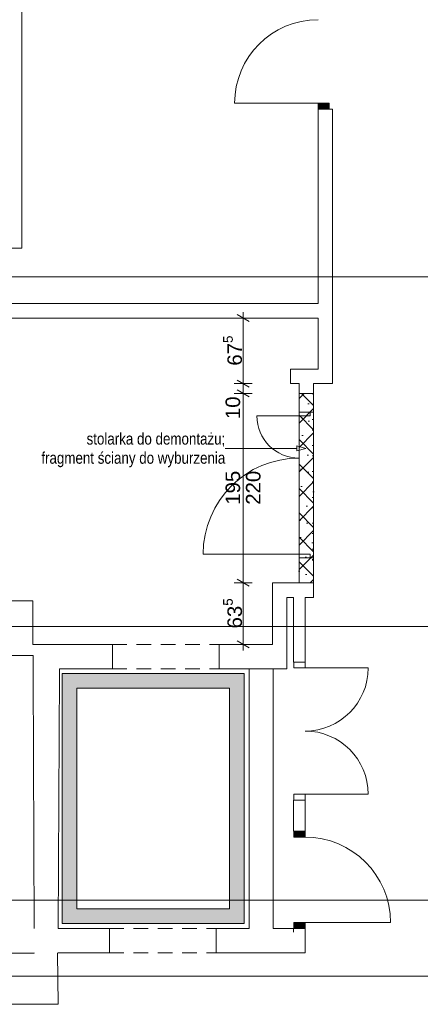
# Paper-space layout 'A-22 ROZBIÓRKI - PIĘTRO 4' of a CAD drawing. Header units: millimetres. Extents: x 0 to 540, y 0 to 297.
# Tile 1 of 6: x 145 to 186, y 75 to 176. Entities that reach past the tile are written whole.
import ezdxf
from ezdxf.xclip import XClip

# ---------------------------------------------------------------- set-up
doc = ezdxf.new("R2010")
doc.units = ezdxf.units.MM
doc.header["$MEASUREMENT"] = 0
doc.header["$XCLIPFRAME"] = 0
for name, pattern in [('ACAD_ISO03W100', [300, 120, -180]), ('DASHDOTX2', [1000, 500, -250, 0, -250]), ('Przer. długie kreski', [2.5, 1.5, -1]), ('PRZERYWANA_DU_A', [550, 350.0000000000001, -199.9999999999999])]:
    doc.linetypes.add(name, pattern=pattern)
for name, color, linetype, lineweight in [('A_linie przekroju_Nr_pióra__1', 7, 'Continuous', 20), ('A_winda_Nr_pióra__1', 7, 'Continuous', 20), ('A_wymiary_Nr_pióra__1', 7, 'Continuous', 20), ('A_wymiary_Nr_pióra__2', 8, 'Continuous', 13), ('A_ściany_Nr_pióra__1', 7, 'Continuous', 20), ('Drzwi Archicad_Nr_pióra__1', 7, 'Continuous', 20), ('Drzwi Archicad_Nr_pióra__3', 252, 'Continuous', 13)]:
    doc.layers.add(name, color=color, linetype=linetype, lineweight=lineweight)
for name, color, linetype, lineweight, true_color in [('A_opis_Nr_pióra__255', 7, 'Continuous', 15, 0x242424), ('A_opis_Nr_pióra__8', 7, 'Continuous', 13, 0x4c4c4c), ('A_osie_Nr_pióra__16', 7, 'Continuous', 5, 0x0f0f0f), ('A_rozbiórki_Nr_pióra__10', 7, 'Continuous', 13, 0x4b4b4b), ('A_ściany_Nr_pióra__10', 7, 'Continuous', 13, 0x4b4b4b)]:
    doc.layers.add(name, color=color, linetype=linetype, lineweight=lineweight, true_color=true_color)
for name, color, linetype in [('A_podrys', 7, 'Continuous'), ('A_rozbiórki', 7, 'Continuous'), ('A_winda', 7, 'Continuous'), ('Drzwi Archicad', 7, 'Continuous')]:
    doc.layers.add(name, color=color, linetype=linetype)
doc.styles.add('STYL_AUTOMATYCZNY_1', font='arial.ttf')
doc.styles.add('STYL_AUTOMATYCZNY_2', font='ARIALN.TTF')
doc.styles.add('STYL_AUTOMATYCZNY_4', font='arial.ttf')

# ---------------------------------------------------------------- blocks, each defined once
blk = doc.blocks.new('Rysunek_1_1', base_point=(-1564.839765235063, -331.3726056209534))
at = {"layer": 'A_rozbiórki', "linetype": 'Continuous', "lineweight": 0, "true_color": 0x4b4b4b}
h = blk.add_hatch(dxfattribs=at)
h.set_pattern_fill('facing_tile_0001', color=251, style=0, pattern_type=2)
h.set_pattern_definition([(45, (-1564.839765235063, -331.3726056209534), (-1.257235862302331, 1.257235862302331), []), (135, (-1564.839765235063, -331.3726056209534), (1.257235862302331, 1.257235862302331), []), (90, (-1566.097001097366, -330.1153697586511), (-1.600200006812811, 0), [0, -1.066800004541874, 0, -1.600200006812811]), (155, (-1564.839765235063, -328.8581338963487), (0.6762737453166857, 1.450273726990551), [0, -0.7823200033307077, 0, -1.351280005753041])])
h.paths.add_polyline_path([(173.512343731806, 137.7162865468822), (173.512343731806, 118.2162865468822), (175.0123437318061, 118.2162865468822), (175.0123437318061, 137.7162865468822)])
at = {"layer": 'A_winda', "linetype": 'Continuous', "lineweight": 0, "true_color": 0xfdfdfd}
h = blk.add_hatch(color=7, dxfattribs=at)
h.paths.add_polyline_path([(149.112343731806, 108.8622284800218), (149.112343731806, 83.13222848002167), (167.8623437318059, 83.13222848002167), (167.8623437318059, 108.8622284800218)])
h.paths.add_polyline_path([(166.3623437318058, 107.3622284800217), (166.3623437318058, 84.63222848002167), (150.6123437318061, 84.63222848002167), (150.6123437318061, 107.3622284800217)], flags=0)
at = {"layer": 'Drzwi Archicad', "linetype": 'Continuous', "lineweight": 0, "true_color": 0xfdfdfd}
for points in [[(175.472343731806, 166.986587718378), (176.622343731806, 166.986587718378), (176.622343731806, 167.5865877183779), (175.472343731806, 167.5865877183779)], [(172.9873437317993, 92.63222848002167), (172.9873437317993, 92.03222848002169), (174.1373437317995, 92.03222848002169), (174.1373437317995, 92.63222848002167)], [(174.1373437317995, 82.63222848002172), (174.1373437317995, 83.2322284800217), (172.9873437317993, 83.2322284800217), (172.9873437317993, 82.63222848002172)]]:
    blk.add_hatch(color=7, dxfattribs=at).paths.add_polyline_path(points)
at = {"layer": 'A_linie przekroju_Nr_pióra__1', "color": 7, "linetype": 'ACAD_ISO03W100', "lineweight": 20}
blk.add_line((73.38534179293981, 85.53493014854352), (304.3515701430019, 85.53493014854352), dxfattribs=at)
at = {"layer": 'A_opis_Nr_pióra__255', "color": 250, "linetype": 'Continuous', "lineweight": 15, "true_color": 0x242424}
for p, q in [((166.2810576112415, 132.0494801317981), (165.9138027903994, 132.0494801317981)), ((173.2733607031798, 132.0494801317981), (166.2810576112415, 132.0494801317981)), ((173.2733607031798, 131.7994772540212), (173.2733607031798, 132.2994792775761)), ((174.2063716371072, 132.0494801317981), (173.2733607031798, 132.2994792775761)), ((174.2063716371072, 132.0494801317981), (173.2733607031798, 131.7994772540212))]:
    blk.add_line(p, q, dxfattribs=at)
at = {"layer": 'A_osie_Nr_pióra__16', "color": 250, "linetype": 'DASHDOTX2', "lineweight": 5, "true_color": 0x0f0f0f}
for p, q in [((304.351565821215, 149.702231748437), (80.15267491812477, 149.702231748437)), ((304.3515677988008, 113.7022259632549), (80.15267626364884, 113.7022259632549)), ((304.3515677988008, 77.70223202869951), (80.15267626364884, 77.70223202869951))]:
    blk.add_line(p, q, dxfattribs=at)
at = {"layer": 'A_rozbiórki_Nr_pióra__10', "color": 251, "linetype": 'ACAD_ISO03W100', "lineweight": 13, "true_color": 0x4b4b4b, "flags": 128}
blk.add_lwpolyline([(173.512343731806, 137.7162865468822), (175.0123437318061, 137.7162865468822), (175.0123437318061, 118.2162865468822), (173.512343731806, 118.2162865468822)], close=True, dxfattribs=at)
at = {"layer": 'A_winda_Nr_pióra__1', "color": 7, "linetype": 'PRZERYWANA_DU_A', "lineweight": 20, "flags": 128}
for points in [[(149.112343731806, 108.8622284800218), (167.8623437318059, 108.8622284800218), (167.8623437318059, 83.13222848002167), (149.112343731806, 83.13222848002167)], [(166.3623437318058, 107.3622284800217), (166.3623437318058, 84.63222848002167), (150.6123437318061, 84.63222848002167), (150.6123437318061, 107.3622284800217)]]:
    blk.add_lwpolyline(points, close=True, dxfattribs=at)
at = {"layer": 'A_wymiary_Nr_pióra__1', "color": 7, "linetype": 'Continuous', "lineweight": 20}
for p, q in [((168.3873455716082, 145.1054418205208), (167.1373423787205, 145.8271320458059)), ((167.1373423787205, 139.0771289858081), (168.3873455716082, 138.355442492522)), ((167.1373423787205, 138.0771286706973), (168.3873455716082, 137.3554421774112)), ((167.1373423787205, 118.5771318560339), (168.3873455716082, 117.8554416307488)), ((167.1373423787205, 112.2230714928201), (168.3873455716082, 111.501384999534))]:
    blk.add_line(p, q, dxfattribs=at)
at = {"layer": 'A_wymiary_Nr_pióra__2', "color": 8, "linetype": 'Continuous', "lineweight": 13}
for p, q in [((167.7623439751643, 145.4662850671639), (167.7623439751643, 146.0775379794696)), ((168.6998445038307, 145.4662850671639), (166.824843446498, 145.4662850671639)), ((167.7623439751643, 138.716285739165), (167.7623439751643, 145.4662850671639)), ((168.6998445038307, 138.716285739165), (166.824843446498, 138.716285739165)), ((167.7623439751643, 137.7162854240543), (167.7623439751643, 138.716285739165)), ((168.6998445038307, 137.7162854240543), (166.824843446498, 137.7162854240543)), ((167.7623439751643, 118.2162848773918), (167.7623439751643, 137.7162854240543)), ((168.6998445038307, 118.2162848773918), (166.824843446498, 118.2162848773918)), ((167.7623439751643, 111.8622282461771), (167.7623439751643, 118.2162848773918)), ((168.6998445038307, 111.8622282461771), (166.824843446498, 111.8622282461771)), ((167.7623439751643, 111.2509790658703), (167.7623439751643, 111.8622282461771))]:
    blk.add_line(p, q, dxfattribs=at)
at = {"layer": 'A_ściany_Nr_pióra__1', "color": 7, "linetype": 'Continuous', "lineweight": 20}
for p, q in [((175.4723440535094, 166.9865883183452), (175.4723440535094, 166.5165878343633)), ((175.4723440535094, 166.9865883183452), (176.6223446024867, 166.9865883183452)), ((176.6223446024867, 166.9865883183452), (176.9723426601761, 166.9865883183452)), ((176.9723426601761, 166.9865883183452), (176.9723426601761, 166.6165867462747)), ((175.012345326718, 137.7162854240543), (173.5123429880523, 137.7162854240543)), ((175.012345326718, 118.2162848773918), (173.5123429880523, 118.2162848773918)), ((154.2823451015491, 111.8622282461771), (154.2823451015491, 109.3622293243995)), ((165.282344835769, 111.8622282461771), (165.282344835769, 109.3622293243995)), ((172.9373427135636, 110.0522274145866), (172.9373427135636, 110.4222289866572)), ((172.9873440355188, 110.0522274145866), (172.9373427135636, 110.0522274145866)), ((174.1373445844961, 110.0522274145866), (172.9873440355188, 110.0522274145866)), ((174.1373445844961, 110.0522274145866), (174.1373445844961, 110.4222289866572)), ((172.9373427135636, 95.85222891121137), (172.9373427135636, 95.48222733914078)), ((172.9873440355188, 95.85222891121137), (172.9373427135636, 95.85222891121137)), ((174.1373445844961, 95.85222891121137), (172.9873440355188, 95.85222891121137)), ((174.1373445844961, 95.85222891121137), (174.1373445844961, 95.48222733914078)), ((172.9373427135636, 92.6322266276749), (172.9373427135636, 93.00222819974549)), ((172.9873440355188, 92.6322266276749), (172.9373427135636, 92.6322266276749)), ((174.1373445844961, 92.6322266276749), (172.9873440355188, 92.6322266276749)), ((174.1373445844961, 92.6322266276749), (174.1373445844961, 93.10222711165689)), ((153.9723428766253, 82.63222720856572), (153.9723428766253, 80.13222828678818)), ((164.9723426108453, 82.63222720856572), (164.9723426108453, 80.13222828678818)), ((172.9373427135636, 82.63222720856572), (172.9373427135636, 82.26222936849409)), ((172.9873440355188, 82.63222720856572), (172.9373427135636, 82.63222720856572)), ((174.1373445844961, 82.63222720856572), (172.9873440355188, 82.63222720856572)), ((174.1373445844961, 82.63222720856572), (174.1373445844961, 82.16222672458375))]:
    blk.add_line(p, q, dxfattribs=at)
at = {"layer": 'A_ściany_Nr_pióra__1', "color": 7, "linetype": 'Continuous', "lineweight": 20, "flags": 128}
for points in [[(144.9523437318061, 152.6562865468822), (144.9523437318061, 202.3922284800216)], [(175.472343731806, 166.9865878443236), (175.472343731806, 146.9662865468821)], [(176.972343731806, 138.7162865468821), (176.972343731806, 166.9865875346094)], [(141.002343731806, 152.6562865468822), (144.9523437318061, 152.6562865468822)], [(175.472343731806, 146.9662865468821), (141.002343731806, 146.9662865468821)], [(139.5023437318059, 145.4662865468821), (175.472343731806, 145.4662865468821)], [(175.472343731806, 145.4662865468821), (175.472343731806, 140.2162865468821)], [(175.472343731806, 140.2162865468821), (172.622343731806, 140.2162865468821)], [(172.622343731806, 140.2162865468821), (172.622343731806, 138.7162865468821)], [(172.622343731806, 138.7162865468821), (173.512343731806, 138.7162865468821)], [(173.512343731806, 138.7162865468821), (173.512343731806, 137.7162865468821)], [(175.0123437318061, 138.7162865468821), (176.972343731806, 138.7162865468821)], [(175.0123437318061, 137.7162865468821), (175.0123437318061, 138.7162865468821)], [(173.512343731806, 118.2162865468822), (170.762343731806, 118.2162865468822)], [(170.762343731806, 118.2162865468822), (170.762343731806, 111.8622284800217)], [(175.0123437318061, 116.7162865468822), (175.0123437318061, 118.2162865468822)], [(172.2623437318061, 116.7162865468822), (172.9373437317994, 116.7162865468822)], [(172.2623437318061, 109.3622284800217), (172.2623437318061, 116.7162865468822)], [(172.9373437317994, 116.7162865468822), (172.9373437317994, 110.0522286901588)], [(174.1373437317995, 116.7162865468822), (175.0123437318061, 116.7162865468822)], [(174.1373437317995, 110.0522282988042), (174.1373437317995, 116.7162865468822)], [(146.0722832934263, 116.3562865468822), (142.2723437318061, 116.3562865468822)], [(146.0727641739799, 111.8622284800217), (146.0722832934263, 116.3562865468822)], [(148.8763330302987, 111.8622284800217), (146.0727641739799, 111.8622284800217)], [(154.2823438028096, 111.8622284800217), (148.8763330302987, 111.8622284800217)], [(170.762343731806, 111.8622284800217), (165.2823438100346, 111.8622284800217)], [(142.1323437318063, 110.7414610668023), (146.1323437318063, 110.7414610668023)], [(146.1323437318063, 110.7414610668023), (146.1378784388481, 108.9663943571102)], [(146.1378784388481, 108.9663943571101), (146.2199890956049, 82.63222848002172)], [(148.6850371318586, 82.63222848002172), (148.8223668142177, 108.9729738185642)], [(148.8223661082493, 108.972973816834), (148.8245489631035, 109.3622284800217)], [(148.8245489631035, 109.3622284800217), (148.8763330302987, 109.3622284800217)], [(148.8763330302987, 109.3622284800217), (154.2823439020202, 109.3622284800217)], [(165.2823436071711, 109.3622284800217), (172.2623437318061, 109.3622284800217)], [(168.3623437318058, 109.3622284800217), (168.3623437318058, 82.63222848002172)], [(170.8623437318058, 109.3622284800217), (168.3623437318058, 109.3622284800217)], [(170.8623437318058, 82.63222848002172), (170.8623437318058, 109.3622284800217)], [(172.9373437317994, 95.85222860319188), (172.9373437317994, 92.63222857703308)], [(174.1373437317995, 92.63222867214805), (174.1373437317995, 95.8522284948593)], [(153.9723435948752, 82.63222848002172), (148.6850371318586, 82.63222848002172)], [(168.3623437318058, 82.63222848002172), (164.9723435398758, 82.63222848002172)], [(172.9373437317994, 82.63222848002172), (170.8623437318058, 82.63222848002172)], [(174.1373437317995, 80.13222848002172), (174.1373437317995, 82.63222851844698)], [(146.2279424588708, 80.08146106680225), (142.5823437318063, 80.08146106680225)], [(146.227784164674, 80.13222848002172), (146.227942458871, 80.08146106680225)], [(148.6923180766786, 74.81876791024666), (148.6293123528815, 80.08146106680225)], [(148.6293123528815, 80.08146106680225), (148.6717384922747, 80.08146106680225)], [(148.6717384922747, 80.08146106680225), (148.6720031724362, 80.13222848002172)], [(148.6720031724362, 80.13222848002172), (153.9723438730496, 80.13222848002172)], [(164.9723437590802, 80.13222848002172), (174.1373437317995, 80.13222848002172)], [(142.7238139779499, 74.81876791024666), (148.6923180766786, 74.81876791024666)]]:
    blk.add_lwpolyline(points, dxfattribs=at)
at = {"layer": 'A_ściany_Nr_pióra__10', "color": 251, "linetype": 'Przer. długie kreski', "lineweight": 13, "true_color": 0x4b4b4b}
for p, q in [((173.5123429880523, 120.7762868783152), (173.5123429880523, 135.7962876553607)), ((175.012345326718, 120.7762868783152), (175.012345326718, 135.7962876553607)), ((154.2823451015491, 111.8622282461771), (165.282344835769, 111.8622282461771)), ((154.2823451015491, 109.3622293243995), (165.282344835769, 109.3622293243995)), ((153.9723428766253, 82.63222720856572), (164.9723426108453, 82.63222720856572)), ((153.9723428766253, 80.13222828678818), (164.9723426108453, 80.13222828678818))]:
    blk.add_line(p, q, dxfattribs=at)
at = {"layer": 'Drzwi Archicad_Nr_pióra__1', "color": 7, "linetype": 'Continuous', "lineweight": 20}
for p, q in [((175.4723440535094, 167.5865892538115), (166.8723443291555, 167.5865892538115)), ((175.4723440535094, 166.9865883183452), (175.4723440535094, 167.5865892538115)), ((175.4723440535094, 167.5865892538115), (176.6223446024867, 167.5865892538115)), ((176.6223446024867, 167.5865892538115), (176.6223446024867, 166.9865883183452)), ((176.6223446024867, 166.9865883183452), (175.4723440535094, 166.9865883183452)), ((175.4723440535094, 166.9865883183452), (176.6223446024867, 166.9865883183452)), ((175.4723440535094, 166.9865883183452), (176.6223446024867, 166.9865883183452)), ((175.4723440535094, 166.9865883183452), (175.4723440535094, 166.5165878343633)), ((175.4723440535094, 166.9865883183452), (175.4723440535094, 166.5165878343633)), ((176.6223446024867, 166.9865883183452), (176.9723426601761, 166.9865883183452)), ((176.6223446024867, 166.9865883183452), (176.9723426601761, 166.9865883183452)), ((176.9723426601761, 166.9865883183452), (176.9723426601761, 166.6165867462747)), ((176.9723426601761, 166.9865883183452), (176.9723426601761, 166.6165867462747)), ((173.5123429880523, 135.7962876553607), (173.5123429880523, 136.1662854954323)), ((173.5123429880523, 135.7962876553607), (173.5123429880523, 136.1662854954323)), ((175.012345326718, 135.7962876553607), (175.012345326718, 136.1662854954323)), ((175.012345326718, 135.7962876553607), (175.012345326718, 136.1662854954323)), ((173.5123429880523, 135.3962882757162), (169.1723454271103, 135.3962882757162)), ((173.5123429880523, 135.3962882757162), (173.5123429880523, 135.7962876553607)), ((173.5123429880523, 135.7962876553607), (174.6623435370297, 135.7962876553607)), ((173.5123429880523, 135.7962876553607), (174.6623435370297, 135.7962876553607)), ((173.5123429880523, 135.7962876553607), (174.6623435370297, 135.7962876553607)), ((174.6623435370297, 135.3962882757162), (173.5123429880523, 135.3962882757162)), ((174.6623435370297, 135.7962876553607), (174.6623435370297, 135.3962882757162)), ((174.6623435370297, 135.7962876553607), (175.012345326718, 135.7962876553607)), ((174.6623435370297, 135.7962876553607), (175.012345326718, 135.7962876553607)), ((173.5123429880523, 121.1762862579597), (163.6323422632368, 121.1762862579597)), ((173.5123429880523, 120.7762868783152), (173.5123429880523, 121.1762862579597)), ((173.5123429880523, 121.1762862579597), (174.6623435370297, 121.1762862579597)), ((174.6623435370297, 120.7762868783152), (173.5123429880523, 120.7762868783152)), ((173.5123429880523, 120.7762868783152), (174.6623435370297, 120.7762868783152)), ((173.5123429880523, 120.7762868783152), (174.6623435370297, 120.7762868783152)), ((173.5123429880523, 120.7762868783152), (173.5123429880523, 120.4062853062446)), ((173.5123429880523, 120.7762868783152), (173.5123429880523, 120.4062853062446)), ((174.6623435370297, 121.1762862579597), (174.6623435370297, 120.7762868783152)), ((174.6623435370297, 120.7762868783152), (175.012345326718, 120.7762868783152)), ((174.6623435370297, 120.7762868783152), (175.012345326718, 120.7762868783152)), ((175.012345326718, 120.7762868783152), (175.012345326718, 120.4062853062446)), ((175.012345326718, 120.7762868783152), (175.012345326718, 120.4062853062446)), ((154.2823451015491, 111.8622282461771), (154.2823451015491, 109.3622293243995)), ((165.282344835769, 111.8622282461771), (165.282344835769, 109.3622293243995)), ((172.9373427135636, 110.0522274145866), (172.9373427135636, 110.4222289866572)), ((172.9373427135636, 110.0522274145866), (172.9373427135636, 110.4222289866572)), ((172.9873440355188, 110.0522274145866), (172.9373427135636, 110.0522274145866)), ((172.9873440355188, 110.0522274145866), (172.9373427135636, 110.0522274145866)), ((172.9873440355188, 109.4522302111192), (172.9873440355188, 110.0522274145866)), ((172.9873440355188, 110.0522274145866), (174.1373445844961, 110.0522274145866)), ((174.1373445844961, 110.0522274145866), (172.9873440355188, 110.0522274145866)), ((174.1373445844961, 110.0522274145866), (172.9873440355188, 110.0522274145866)), ((174.1373445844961, 110.0522274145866), (174.1373445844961, 110.4222289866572)), ((174.1373445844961, 110.0522274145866), (174.1373445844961, 110.4222289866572)), ((174.1373445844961, 110.0522274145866), (174.1373445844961, 109.4522302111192)), ((174.1373445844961, 109.4522302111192), (172.9873440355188, 109.4522302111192)), ((174.1373445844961, 109.4522302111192), (180.637344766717, 109.4522302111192)), ((172.9873440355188, 95.85222891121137), (172.9873440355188, 96.45222984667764)), ((172.9873440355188, 96.45222984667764), (174.1373445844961, 96.45222984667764)), ((174.1373445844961, 96.45222984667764), (174.1373445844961, 95.85222891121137)), ((174.1373445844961, 96.45222984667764), (180.637344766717, 96.45222984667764)), ((172.9873440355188, 95.85222891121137), (172.9373427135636, 95.85222891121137)), ((172.9873440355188, 95.85222891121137), (172.9373427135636, 95.85222891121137)), ((172.9373427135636, 95.85222891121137), (172.9373427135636, 95.48222733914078)), ((172.9373427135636, 95.85222891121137), (172.9373427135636, 95.48222733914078)), ((174.1373445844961, 95.85222891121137), (172.9873440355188, 95.85222891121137)), ((174.1373445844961, 95.85222891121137), (172.9873440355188, 95.85222891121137)), ((174.1373445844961, 95.85222891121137), (172.9873440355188, 95.85222891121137)), ((174.1373445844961, 95.85222891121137), (174.1373445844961, 95.48222733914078)), ((174.1373445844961, 95.85222891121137), (174.1373445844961, 95.48222733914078)), ((172.9373427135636, 92.6322266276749), (172.9373427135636, 93.00222819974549)), ((172.9373427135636, 92.6322266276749), (172.9373427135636, 93.00222819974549)), ((172.9873440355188, 92.6322266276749), (172.9373427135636, 92.6322266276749)), ((172.9873440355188, 92.6322266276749), (172.9373427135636, 92.6322266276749)), ((172.9873440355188, 92.6322266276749), (172.9873440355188, 92.03222942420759)), ((174.1373445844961, 92.6322266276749), (172.9873440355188, 92.6322266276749)), ((174.1373445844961, 92.6322266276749), (172.9873440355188, 92.6322266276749)), ((174.1373445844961, 92.6322266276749), (172.9873440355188, 92.6322266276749)), ((174.1373445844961, 92.6322266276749), (174.1373445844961, 93.10222711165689)), ((174.1373445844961, 92.6322266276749), (174.1373445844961, 93.10222711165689)), ((174.1373445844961, 92.03222942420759), (174.1373445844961, 92.6322266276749)), ((172.9873440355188, 92.03222942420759), (174.1373445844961, 92.03222942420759)), ((174.1373445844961, 83.232228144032), (172.9873440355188, 83.232228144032)), ((172.9873440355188, 83.232228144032), (172.9873440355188, 82.63222720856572)), ((174.1373445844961, 82.63222720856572), (174.1373445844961, 83.232228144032)), ((174.1373445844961, 83.232228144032), (182.9373421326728, 83.232228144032)), ((153.9723428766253, 82.63222720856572), (153.9723428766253, 80.13222828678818)), ((164.9723426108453, 82.63222720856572), (164.9723426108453, 80.13222828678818)), ((172.9873440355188, 82.63222720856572), (172.9373427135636, 82.63222720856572)), ((172.9873440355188, 82.63222720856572), (172.9373427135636, 82.63222720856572)), ((172.9373427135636, 82.63222720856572), (172.9373427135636, 82.26222936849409)), ((172.9373427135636, 82.63222720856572), (172.9373427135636, 82.26222936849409)), ((172.9873440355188, 82.63222720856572), (174.1373445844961, 82.63222720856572)), ((174.1373445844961, 82.63222720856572), (172.9873440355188, 82.63222720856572)), ((174.1373445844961, 82.63222720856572), (172.9873440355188, 82.63222720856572)), ((174.1373445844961, 82.63222720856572), (174.1373445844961, 82.16222672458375)), ((174.1373445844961, 82.63222720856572), (174.1373445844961, 82.16222672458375))]:
    blk.add_line(p, q, dxfattribs=at)
for centre, radius, start, end in [((175.4723437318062, 167.5865877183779), 8.599999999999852, 90, 180), ((173.512343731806, 135.3962865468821), 4.339999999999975, 180, 270), ((173.512343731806, 121.1762865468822), 9.879999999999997, 90, 180), ((174.1373437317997, 109.4522284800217), 6.500000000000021, 270, 0), ((174.1373437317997, 96.45222848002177), 6.500000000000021, 0, 90), ((174.1373437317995, 83.2322284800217), 8.799999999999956, 0, 90)]:
    blk.add_arc(centre, radius, start, end, dxfattribs=at)
at = {"layer": 'Drzwi Archicad_Nr_pióra__3', "color": 252, "linetype": 'Continuous', "lineweight": 13}
for p, q in [((175.012345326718, 137.7162854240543), (173.5123429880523, 137.7162854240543)), ((175.012345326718, 118.2162848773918), (173.5123429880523, 118.2162848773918))]:
    blk.add_line(p, q, dxfattribs=at)
at = {"layer": 'A_opis_Nr_pióra__8', "color": 251, "linetype": 'Continuous', "lineweight": 13, "true_color": 0x4c4c4c, "insert": (165.9138026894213, 131.8775625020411), "char_height": 1.2, "attachment_point": 6, "line_spacing_factor": 0.9866748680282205, "style": 'STYL_AUTOMATYCZNY_2'}
blk.add_mtext('\\A1;{\\pqr;\\fArial Narrow|b0|i0|c238|p0;\\W1.000000;stolarka do demontażu; \\P\\pqr;\\fArial Narrow|b0|i0|c238|p0;\\W1.000000;fragment ściany do wyburzenia}', dxfattribs=at)
at = {"layer": 'A_wymiary_Nr_pióra__1', "color": 7, "linetype": 'Continuous', "lineweight": 20, "char_height": 1.5, "attachment_point": 7, "rotation": 90, "style": 'STYL_AUTOMATYCZNY_1'}
for s, insert in [('\\A1;{\\pql;\\fArial|b0|i0|c238|p0;\\W1.000000;67\\fArial|b0|i0|c238|p0;\\W1.000000;\\A1{\\H.66x;\\S5^  ;}}', (168.0700381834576, 140.5696515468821)), ('\\A1;{\\pql;\\fArial|b0|i0|c238|p0;\\W1.000000;63\\fArial|b0|i0|c238|p0;\\W1.000000;\\A1{\\H.66x;\\S5^  ;}}', (168.0710426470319, 113.5176225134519))]:
    blk.add_mtext(s, dxfattribs=dict(at, insert=insert))
at = {"layer": 'A_wymiary_Nr_pióra__1', "color": 7, "linetype": 'Continuous', "lineweight": 20, "char_height": 1.5, "attachment_point": 7, "rotation": 90, "style": 'STYL_AUTOMATYCZNY_4'}
for s, insert, width in [('\\A1;{\\pql;\\fArial|b0|i0|c238|p0;\\W1.000000;10}', (167.4623437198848, 135.0668615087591), 2.288175), ('\\A1;{\\pql;\\fArial|b0|i0|c238|p0;\\W1.000000;195}', (167.4623437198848, 126.2501590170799), 3.432255), ('\\A1;{\\pql;\\fArial|b0|i0|c238|p0;\\W1.000000;220}', (169.5623438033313, 126.2501590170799), 3.432255)]:
    blk.add_mtext(s, dxfattribs=dict(at, insert=insert, width=width))

psp = doc.layouts.new('A-22 ROZBIÓRKI - PIĘTRO 4')

# ---------------------------------------------------------------- block references
at = {"layer": 'A_podrys', "color": 37, "linetype": 'Continuous', "lineweight": 5, "true_color": 0x656532}
ref = psp.add_blockref('Rysunek_1_1', (-1564.839765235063, -331.3726056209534), dxfattribs=at)
XClip(ref).set_block_clipping_path([(53.90159744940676, 47.70222848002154), (304.3515687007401, 256.5122284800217)])

doc.saveas('drawing.dxf')
